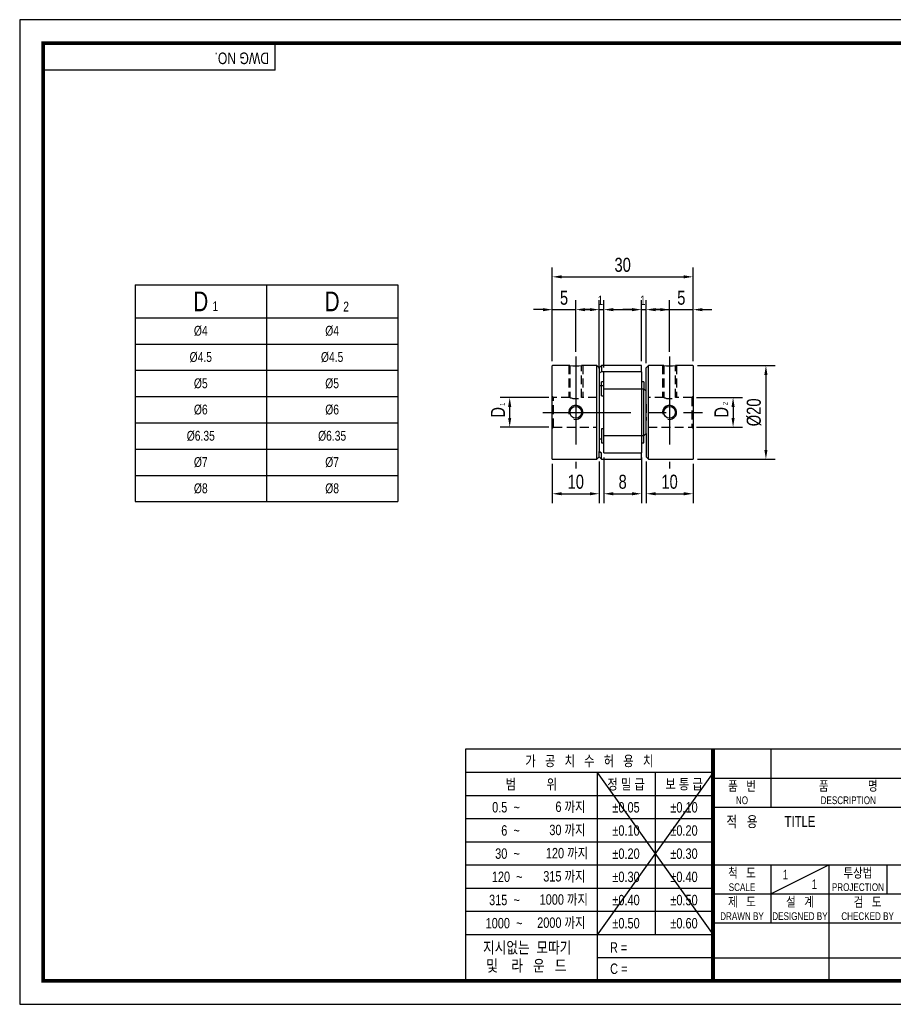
# Model space of a CAD drawing. Header units: millimetres. Extents: x 0 to 297, y 0 to 210.
# Tile 1 of 2: x 0 to 186, y 0 to 210. Entities that reach past the tile are written whole.
import ezdxf
from ezdxf.enums import TextEntityAlignment as Align

# ---------------------------------------------------------------- set-up
doc = ezdxf.new("R2010")
doc.units = ezdxf.units.MM
doc.header["$LTSCALE"] = 15
for name, pattern in [('CENTER', [2, 1.25, -0.25, 0.25, -0.25]), ('CENTER2', [1.125, 0.75, -0.125, 0.125, -0.125]), ('DASHED', [0.75, 0.5, -0.25]), ('HIDDEN', [0.375, 0.25, -0.125]), ('HIDDEN2', [0.1875, 0.125, -0.0625]), ('PHANTOM2', [1.25, 0.625, -0.125, 0.125, -0.125, 0.125, -0.125])]:
    doc.linetypes.add(name, pattern=pattern)
doc.layers.get('0').update_dxf_attribs({"linetype": 'CONTINUOUS'})
doc.layers.get('Defpoints').update_dxf_attribs({"linetype": 'CONTINUOUS'})
for name, color, linetype in [('BM', 2, 'CONTINUOUS'), ('C', 1, 'CENTER2'), ('CT', 1, 'CENTER'), ('D', 7, 'CONTINUOUS'), ('DIM', 7, 'CONTINUOUS'), ('H', 3, 'HIDDEN'), ('HD', 4, 'DASHED'), ('P', 4, 'PHANTOM2')]:
    doc.layers.add(name, color=color, linetype=linetype)
doc.styles.get("Standard").update_dxf_attribs({"font": 'Gulim.ttf', "width": 0.8, "height": 3})
doc.dimstyles.new('LIM', dxfattribs={"dimtxt": 2, "dimasz": 2, "dimexe": 2, "dimexo": 1, "dimgap": 1, "dimtad": 1, "dimdec": 3, "dimzin": 9, "dimdsep": 46, "dimtxsty": 'Standard', "dimcen": 3, "dimclrd": 1, "dimclre": 1, "dimadec": 0, "dimazin": 0, "dimtfac": 1, "dimtdec": 3, "dimtmove": 0, "dimatfit": 3, "dimfxl": 0, "dimtolj": 1, "dimtzin": 0, "dimarcsym": 0})

# ---------------------------------------------------------------- blocks, each defined once
blk = doc.blocks.new('*D30')
at = {"layer": 'Defpoints', "color": 0}
for p in [(118.55, 148.16), (118.55, 138.17), (113.55, 136.2)]:
    blk.add_point(p, dxfattribs=at)
at = {"layer": 'DIM', "color": 1, "lineweight": -2}
for p, q in [((113.55, 137.2), (113.55, 150.16)), ((118.55, 139.17), (118.55, 150.16)), ((111.55, 148.16), (109.55, 148.16)), ((113.55, 148.16), (118.55, 148.16)), ((120.55, 148.16), (122.55, 148.16))]:
    blk.add_line(p, q, dxfattribs=at)
at = {"layer": 'DIM', "color": 1}
for points in [[(111.55, 148.49), (111.55, 147.82), (113.55, 148.16)], [(120.55, 148.49), (120.55, 147.82), (118.55, 148.16)]]:
    blk.add_solid(points, dxfattribs=at)
at = {"layer": 'DIM', "color": 0, "insert": (116.05, 150.69), "char_height": 3, "attachment_point": 5}
blk.add_mtext('\\A1;5', dxfattribs=at)
blk = doc.blocks.new('*D31')
at = {"layer": 'Defpoints', "color": 0}
for p in [(143.55, 148.16), (138.55, 138.17), (143.55, 136.2)]:
    blk.add_point(p, dxfattribs=at)
at = {"layer": 'DIM', "color": 1, "lineweight": -2}
for p, q in [((138.55, 139.17), (138.55, 150.16)), ((143.55, 137.2), (143.55, 150.16)), ((136.55, 148.16), (134.55, 148.16)), ((138.55, 148.16), (143.55, 148.16)), ((145.55, 148.16), (147.55, 148.16))]:
    blk.add_line(p, q, dxfattribs=at)
at = {"layer": 'DIM', "color": 1}
for points in [[(136.55, 148.49), (136.55, 147.82), (138.55, 148.16)], [(145.55, 148.49), (145.55, 147.82), (143.55, 148.16)]]:
    blk.add_solid(points, dxfattribs=at)
at = {"layer": 'DIM', "color": 0, "insert": (141.05, 150.69), "char_height": 3, "attachment_point": 5}
blk.add_mtext('\\A1;5', dxfattribs=at)
blk = doc.blocks.new('*D32')
at = {"layer": 'Defpoints', "color": 0}
for p in [(143.55, 155.16), (113.55, 136.2), (143.55, 136.2)]:
    blk.add_point(p, dxfattribs=at)
at = {"layer": 'DIM', "color": 1, "lineweight": -2}
for p, q in [((113.55, 137.2), (113.55, 157.16)), ((143.55, 137.2), (143.55, 157.16)), ((115.55, 155.16), (141.55, 155.16))]:
    blk.add_line(p, q, dxfattribs=at)
at = {"layer": 'DIM', "color": 1}
for points in [[(115.55, 155.49), (115.55, 154.82), (113.55, 155.16)], [(141.55, 155.49), (141.55, 154.82), (143.55, 155.16)]]:
    blk.add_solid(points, dxfattribs=at)
at = {"layer": 'DIM', "color": 0, "insert": (128.55, 157.7), "char_height": 3, "attachment_point": 5}
blk.add_mtext('\\A1;30', dxfattribs=at)
blk = doc.blocks.new('*D33')
at = {"layer": 'Defpoints', "color": 0}
for p in [(113.55, 116.3), (123.55, 116.75), (123.55, 108.89)]:
    blk.add_point(p, dxfattribs=at)
at = {"layer": 'DIM', "color": 1, "lineweight": -2}
for p, q in [((123.55, 115.75), (123.55, 106.89)), ((113.55, 115.3), (113.55, 106.89)), ((115.55, 108.89), (121.55, 108.89))]:
    blk.add_line(p, q, dxfattribs=at)
at = {"layer": 'DIM', "color": 1}
for points in [[(115.55, 109.23), (115.55, 108.56), (113.55, 108.89)], [(121.55, 109.23), (121.55, 108.56), (123.55, 108.89)]]:
    blk.add_solid(points, dxfattribs=at)
at = {"layer": 'DIM', "color": 0, "insert": (118.55, 111.44), "char_height": 3, "attachment_point": 5}
blk.add_mtext('\\A1;10', dxfattribs=at)
blk = doc.blocks.new('*D34')
at = {"layer": 'Defpoints', "color": 0}
for p in [(124.55, 117.65), (132.55, 117.65), (132.55, 108.89)]:
    blk.add_point(p, dxfattribs=at)
at = {"layer": 'DIM', "color": 1, "lineweight": -2}
for p, q in [((124.55, 116.65), (124.55, 106.89)), ((132.55, 116.65), (132.55, 106.89)), ((126.55, 108.89), (130.55, 108.89))]:
    blk.add_line(p, q, dxfattribs=at)
at = {"layer": 'DIM', "color": 1}
for points in [[(126.55, 109.23), (126.55, 108.56), (124.55, 108.89)], [(130.55, 109.23), (130.55, 108.56), (132.55, 108.89)]]:
    blk.add_solid(points, dxfattribs=at)
at = {"layer": 'DIM', "color": 0, "insert": (128.55, 111.43), "char_height": 3, "attachment_point": 5}
blk.add_mtext('\\A1;8', dxfattribs=at)
blk = doc.blocks.new('*D35')
at = {"layer": 'Defpoints', "color": 0}
for p in [(133.55, 116.75), (143.55, 116.3), (143.55, 108.89)]:
    blk.add_point(p, dxfattribs=at)
at = {"layer": 'DIM', "color": 1, "lineweight": -2}
for p, q in [((133.55, 115.75), (133.55, 106.89)), ((143.55, 115.3), (143.55, 106.89)), ((135.55, 108.89), (141.55, 108.89))]:
    blk.add_line(p, q, dxfattribs=at)
at = {"layer": 'DIM', "color": 1}
for points in [[(135.55, 109.23), (135.55, 108.56), (133.55, 108.89)], [(141.55, 109.23), (141.55, 108.56), (143.55, 108.89)]]:
    blk.add_solid(points, dxfattribs=at)
at = {"layer": 'DIM', "color": 0, "insert": (138.55, 111.44), "char_height": 3, "attachment_point": 5}
blk.add_mtext('\\A1;10', dxfattribs=at)
blk = doc.blocks.new('*D36')
at = {"layer": 'Defpoints', "color": 0}
for p in [(143.3, 129.43), (143.3, 123.08), (152.09, 123.08)]:
    blk.add_point(p, dxfattribs=at)
at = {"layer": 'DIM', "color": 1, "lineweight": -2}
for p, q in [((144.3, 129.43), (154.09, 129.43)), ((152.09, 127.43), (152.09, 125.08)), ((144.3, 123.08), (154.09, 123.08))]:
    blk.add_line(p, q, dxfattribs=at)
at = {"layer": 'DIM', "color": 1}
for points in [[(151.76, 127.43), (152.42, 127.43), (152.09, 129.43)], [(151.76, 125.08), (152.42, 125.08), (152.09, 123.08)]]:
    blk.add_solid(points, dxfattribs=at)
at = {"layer": 'DIM', "color": 0, "insert": (149.59, 126.25), "char_height": 3, "attachment_point": 5, "rotation": 90}
blk.add_mtext('\\A1;D', dxfattribs=at)
blk = doc.blocks.new('*D37')
at = {"layer": 'Defpoints', "color": 0}
for p in [(143.5, 136.25), (143.5, 116.25), (159.09, 116.25)]:
    blk.add_point(p, dxfattribs=at)
at = {"layer": 'DIM', "color": 1, "lineweight": -2}
for p, q in [((144.5, 136.25), (161.09, 136.25)), ((159.09, 134.25), (159.09, 118.25)), ((144.5, 116.25), (161.09, 116.25))]:
    blk.add_line(p, q, dxfattribs=at)
at = {"layer": 'DIM', "color": 1}
for points in [[(158.76, 134.25), (159.42, 134.25), (159.09, 136.25)], [(158.76, 118.25), (159.42, 118.25), (159.09, 116.25)]]:
    blk.add_solid(points, dxfattribs=at)
at = {"layer": 'DIM', "color": 0, "insert": (156.55, 126.25), "char_height": 3, "attachment_point": 5, "rotation": 90}
blk.add_mtext('\\A1;%%C20', dxfattribs=at)
blk = doc.blocks.new('*D38')
at = {"layer": 'Defpoints', "color": 0}
for p in [(104.46, 129.43), (113.8, 129.43), (113.8, 123.08)]:
    blk.add_point(p, dxfattribs=at)
at = {"layer": 'DIM', "color": 1, "lineweight": -2}
for p, q in [((112.8, 129.43), (102.46, 129.43)), ((104.46, 125.08), (104.46, 127.43)), ((112.8, 123.08), (102.46, 123.08))]:
    blk.add_line(p, q, dxfattribs=at)
at = {"layer": 'DIM', "color": 1}
for points in [[(104.13, 127.43), (104.79, 127.43), (104.46, 129.43)], [(104.13, 125.08), (104.79, 125.08), (104.46, 123.08)]]:
    blk.add_solid(points, dxfattribs=at)
at = {"layer": 'DIM', "color": 0, "insert": (101.96, 126.25), "char_height": 3, "attachment_point": 5, "rotation": 90}
blk.add_mtext('\\A1;D', dxfattribs=at)

msp = doc.modelspace()

# ---------------------------------------------------------------- linework, layer by layer
for p, q in [((54.437, 199.2323), (54.437, 205)), ((54.437, 199.2323), (5, 199.2323)), ((24.6083, 153.4155), (80.6083, 153.4155)), ((24.6083, 153.4155), (24.6083, 107.2155)), ((80.6083, 153.4155), (80.6083, 107.2155)), ((95.0758, 54.437), (95.0758, 5)), ((147.8086, 54.437), (95.0758, 54.437)), ((292, 54.437), (147.8086, 54.437)), ((147.8086, 54.437), (147.8086, 5)), ((160.1679, 54.437), (160.1679, 42.0778)), ((147.8086, 49.4295), (95.0758, 49.4295)), ((147.8086, 49.4295), (123.0901, 14.8235)), ((123.0901, 49.4295), (147.8086, 14.8235)), ((123.0901, 49.4295), (123.0901, 5)), ((135.4493, 49.4295), (135.4493, 14.8235)), ((147.8086, 48.2574), (292, 48.2574)), ((147.8086, 44.4858), (95.0758, 44.4858)), ((147.8086, 42.0778), (292, 42.0778)), ((147.8086, 39.5421), (95.0758, 39.5421)), ((147.8086, 34.5984), (95.0758, 34.5984)), ((147.8086, 29.6547), (95.0758, 29.6547)), ((147.8086, 29.7185), (292, 29.7185)), ((160.1679, 23.5389), (172.5271, 29.7185)), ((160.1679, 29.7185), (160.1679, 17.3593)), ((172.5271, 29.7185), (172.5271, 5)), ((184.8864, 29.7185), (184.8864, 23.5389)), ((147.8086, 24.711), (95.0758, 24.711)), ((147.8086, 23.5389), (221.9642, 23.5389)), ((147.8086, 19.7673), (95.0758, 19.7673)), ((147.8086, 17.3593), (292, 17.3593)), ((147.8086, 14.8235), (95.0758, 14.8235)), ((147.8086, 9.8798), (123.0901, 9.8798)), ((147.8086, 9.8798), (221.9642, 9.8798))]:
    msp.add_line(p, q)
at = {"color": 4}
for p, q in [((52.6083, 153.4155), (52.6083, 107.2155)), ((24.6083, 146.4155), (80.6083, 146.4155))]:
    msp.add_line(p, q, dxfattribs=at)
at = {"color": 1}
for p, q in [((24.6083, 140.8155), (80.6083, 140.8155)), ((24.6083, 135.2155), (80.6083, 135.2155)), ((24.6083, 129.6155), (80.6083, 129.6155)), ((24.6083, 124.0155), (80.6083, 124.0155)), ((24.6083, 118.4155), (80.6083, 118.4155)), ((24.6083, 112.8155), (80.6083, 112.8155))]:
    msp.add_line(p, q, dxfattribs=at)
at = {"color": 0}
msp.add_line((24.6083, 107.2155), (80.6083, 107.2155), dxfattribs=at)
msp.add_lwpolyline([(297, 210), (0, 210), (0, 0), (297, 0)], close=True)
msp.add_lwpolyline([(292, 205, 0.8, 0.8, 0), (5, 205, 0.8, 0.8, 0), (5, 5, 0.8, 0.8, 0), (292, 5, 0.8, 0.8, 0)], format="xyseb", close=True)
at = {"const_width": 0.824}
msp.add_lwpolyline([(147.8086, 5), (147.8086, 54.437)], dxfattribs=at)
at = {"layer": 'BM', "linetype": 'Continuous'}
for p, q in [((113.5507, 116.3019), (113.5507, 136.2019)), ((117.3008, 136.2519), (113.6007, 136.2519)), ((123.0507, 136.2519), (119.7967, 136.2519)), ((123.5507, 135.7519), (123.0507, 136.2519)), ((123.0507, 116.2519), (123.0507, 136.2519)), ((124.0507, 136.2519), (123.5507, 135.7519)), ((123.5507, 135.7519), (123.5507, 134.6118)), ((124.0507, 134.9122), (123.5507, 134.6118)), ((123.5507, 134.6118), (123.5507, 117.892)), ((132.5007, 136.2519), (124.0507, 136.2519)), ((124.0507, 136.2519), (124.0507, 134.9122)), ((132.5007, 134.9122), (124.0507, 134.9122)), ((124.5507, 131.2519), (124.5507, 134.8544)), ((132.5007, 134.9044), (124.6007, 134.9044)), ((132.5507, 134.9117), (132.5507, 136.2019)), ((132.5507, 134.9117), (132.5507, 134.8544)), ((132.5507, 134.8544), (132.5507, 131.2519)), ((134.0507, 136.2519), (133.5507, 135.7519)), ((133.5507, 130.7644), (133.5507, 135.7519)), ((137.3047, 136.2519), (134.0507, 136.2519)), ((134.0507, 116.2519), (134.0507, 136.2519)), ((143.5007, 136.2519), (139.8005, 136.2519)), ((143.5507, 136.2019), (143.5507, 116.3019)), ((133.0507, 132.7519), (132.5507, 132.7519)), ((133.0507, 132.7519), (133.0507, 131.2019)), ((123.5507, 131.9841), (124.5507, 131.9841)), ((124.0507, 129.7519), (124.0507, 131.9841)), ((124.5507, 131.1519), (124.5507, 131.2519)), ((124.5507, 121.3519), (124.5507, 131.1519)), ((133.0764, 131.2019), (124.6007, 131.2019)), ((132.5507, 131.2519), (132.5507, 131.2019)), ((133.0507, 121.3273), (133.0507, 131.1765)), ((133.1256, 131.1773), (133.5507, 130.7644)), ((133.5507, 121.7394), (133.5507, 130.7644)), ((124.0507, 129.7519), (124.5507, 129.7519)), ((124.0507, 122.7519), (124.0507, 119.7519)), ((124.5507, 122.7519), (124.0507, 122.7519)), ((124.0507, 120.5197), (123.5507, 120.5197)), ((124.0507, 119.7519), (124.5507, 119.7519)), ((124.5507, 121.2519), (124.5507, 121.3519)), ((124.5507, 117.6494), (124.5507, 121.2519)), ((124.6007, 121.3019), (133.0765, 121.3019)), ((132.5507, 121.3019), (132.5507, 121.2519)), ((132.5507, 121.2519), (132.5507, 117.6494)), ((132.5507, 119.7519), (133.0507, 119.7519)), ((133.0507, 119.7519), (133.0507, 121.3019)), ((133.5507, 121.7394), (133.1256, 121.3265)), ((133.5507, 121.7394), (133.5507, 116.7519)), ((123.5507, 117.892), (123.9758, 117.6352)), ((123.5507, 116.7519), (123.5507, 117.892)), ((132.5507, 117.6494), (132.5507, 117.5921)), ((113.6007, 116.2519), (123.0507, 116.2519)), ((123.0507, 116.2519), (123.5507, 116.7519)), ((123.5507, 116.7519), (124.0507, 116.2519)), ((124.0507, 116.2519), (124.0507, 117.5486)), ((124.0507, 116.2519), (132.5007, 116.2519)), ((124.6007, 117.5994), (132.5007, 117.5994)), ((132.5507, 116.3019), (132.5507, 117.5921)), ((133.5507, 116.7519), (134.0507, 116.2519)), ((134.0507, 116.2519), (143.5007, 116.2519))]:
    msp.add_line(p, q, dxfattribs=at)
at = {"layer": 'BM'}
for p, q in [((124.0507, 131.9841), (124.0507, 132.7519)), ((124.5507, 132.7519), (124.0507, 132.7519)), ((132.5507, 131.2019), (132.5507, 128.0719)), ((132.5507, 128.0719), (132.5507, 124.4319)), ((132.5507, 124.4319), (132.5507, 121.3019))]:
    msp.add_line(p, q, dxfattribs=at)
at = {"layer": 'BM', "linetype": 'HIDDEN2'}
for p, q in [((124.6007, 131.2019), (124.5572, 131.2019)), ((133.0507, 131.2019), (133.0507, 131.1765)), ((133.0765, 131.2019), (133.0764, 131.2019)), ((133.5507, 128.0172), (133.5507, 124.4866)), ((133.0507, 121.3019), (133.0507, 121.3273)), ((123.9758, 117.6352), (123.5507, 117.892))]:
    msp.add_line(p, q, dxfattribs=at)
at = {"layer": 'BM'}
for centre in [(118.5507, 126.2519), (138.5507, 126.2519)]:
    msp.add_circle(centre, 1.25, dxfattribs=at)
at = {"layer": 'BM', "linetype": 'Continuous'}
for centre, radius, start, end in [((113.6007, 136.2019), 0.05, 90, 180), ((118.5507, 146.1711), 9.9977, 262.817311, 277.181573), ((124.6007, 134.8544), 0.05, 90, 180), ((132.5007, 136.2019), 0.05, 0, 90), ((132.5179, 133.9908), 0.9215, 87.964266, 91.073162), ((132.5007, 134.8544), 0.05, 0, 90), ((138.5506, 146.1711), 9.9977, 262.818427, 277.182689), ((143.5007, 136.2019), 0.05, 0, 90), ((124.6007, 121.3519), 0.05, 180, 270), ((124.6007, 117.6494), 0.05, 180, 270), ((132.5007, 117.6494), 0.05, 270, 0), ((113.6007, 116.3019), 0.05, 180, 270), ((132.5007, 116.3019), 0.05, 270, 0), ((143.5007, 116.3019), 0.05, 270, 0)]:
    msp.add_arc(centre, radius, start, end, dxfattribs=at)
at = {"layer": 'BM', "color": 1}
for centre in [(118.5507, 126.2519), (138.5507, 126.2519)]:
    msp.add_arc(centre, 1.5, 255, 195, dxfattribs=at)
at = {"layer": 'BM', "linetype": 'HIDDEN2'}
msp.add_open_spline([(124.5507, 131.1954), (124.5507, 131.1976), (124.5513, 131.1992), (124.5524, 131.2003), (124.5535, 131.2014), (124.5552, 131.2019), (124.5571, 131.2019), (124.5571, 131.2019), (124.5572, 131.2019), (124.5572, 131.2019)], degree=3, knots=[0, 0, 0, 0, 0.13989198, 0.13989198, 0.13989198, 0.278628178, 0.278628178, 0.278628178, 0.280978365, 0.280978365, 0.280978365, 0.280978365], dxfattribs=at)
at = {"layer": 'BM', "linetype": 'Continuous'}
for points, knots in [([(133.1256, 131.1773), (133.1201, 131.1828), (133.1142, 131.1874), (133.1082, 131.1911), (133.1011, 131.1956), (133.0937, 131.1989), (133.0867, 131.2005), (133.0805, 131.202), (133.0744, 131.2024), (133.069, 131.2012), (133.0651, 131.2003), (133.0615, 131.1987), (133.0585, 131.1961), (133.0562, 131.1941), (133.0542, 131.1915), (133.0529, 131.1882), (133.0517, 131.1855), (133.051, 131.1823), (133.0507, 131.1788), (133.0507, 131.1781), (133.0507, 131.1773), (133.0507, 131.1765)], [0, 0, 0, 0, 0.19256802, 0.19256802, 0.19256802, 0.42617616, 0.42617616, 0.42617616, 0.63058451, 0.63058451, 0.63058451, 0.77446704, 0.77446704, 0.77446704, 0.88565948, 0.88565948, 0.88565948, 0.97996725, 0.97996725, 0.97996725, 1, 1, 1, 1]), ([(133.0507, 121.3273), (133.0507, 121.3234), (133.0513, 121.3198), (133.0524, 121.3167), (133.0535, 121.3137), (133.0552, 121.3111), (133.0571, 121.3091), (133.0598, 121.3062), (133.0633, 121.3043), (133.067, 121.3031), (133.0721, 121.3016), (133.0779, 121.3016), (133.0838, 121.3026), (133.0912, 121.304), (133.0991, 121.3072), (133.1068, 121.3118), (133.1132, 121.3157), (133.1196, 121.3206), (133.1256, 121.3265)], [0, 0, 0, 0, 0.10146496, 0.10146496, 0.10146496, 0.20210203, 0.20210203, 0.20210203, 0.34429332, 0.34429332, 0.34429332, 0.54193812, 0.54193812, 0.54193812, 0.79203087, 0.79203087, 0.79203087, 1, 1, 1, 1]), ([(124.0507, 117.5486), (124.0507, 117.5508), (124.0501, 117.5535), (124.0489, 117.5565), (124.0478, 117.5595), (124.0462, 117.5629), (124.0442, 117.5663), (124.0415, 117.5711), (124.0381, 117.5761), (124.0344, 117.581), (124.0293, 117.5878), (124.0235, 117.5945), (124.0176, 117.6007), (124.0101, 117.6085), (124.0022, 117.6158), (123.9945, 117.622), (123.9881, 117.6271), (123.9817, 117.6317), (123.9758, 117.6352)], [0, 0, 0, 0, 0.10146496, 0.10146496, 0.10146496, 0.20210203, 0.20210203, 0.20210203, 0.34429332, 0.34429332, 0.34429332, 0.54193812, 0.54193812, 0.54193812, 0.79203087, 0.79203087, 0.79203087, 1, 1, 1, 1])]:
    msp.add_open_spline(points, degree=3, knots=knots, dxfattribs=at)
at = {"layer": 'C'}
msp.add_line((147.8086, 49.4295), (147.8086, 49.3961), dxfattribs=at)
at = {"layer": 'CT'}
for p, q in [((118.5506, 138.1734), (118.5506, 114.2519)), ((138.5507, 138.1734), (138.5507, 114.2519)), ((111.5507, 126.2519), (145.5507, 126.2519))]:
    msp.add_line(p, q, dxfattribs=at)
at = {"layer": 'DIM', "color": 1}
for p, q in [((123.5507, 135.6118), (123.5507, 150.1581)), ((124.5507, 135.8544), (124.5507, 150.1581)), ((132.5507, 137.2019), (132.5507, 150.1581)), ((133.5507, 136.7519), (133.5507, 150.1581)), ((121.5507, 148.1581), (119.5507, 148.1581)), ((123.5507, 148.1581), (124.5507, 148.1581)), ((126.5507, 148.1581), (131.0269, 148.1581)), ((130.5507, 148.1581), (128.5507, 148.1581)), ((132.5507, 148.1581), (133.5507, 148.1581)), ((135.5507, 148.1581), (140.0269, 148.1581))]:
    msp.add_line(p, q, dxfattribs=at)
for points in [[(121.5507, 148.4914), (121.5507, 147.8247), (123.5507, 148.1581)], [(126.5507, 148.4914), (126.5507, 147.8247), (124.5507, 148.1581)], [(130.5507, 148.4914), (130.5507, 147.8247), (132.5507, 148.1581)], [(135.5507, 148.4914), (135.5507, 147.8247), (133.5507, 148.1581)]]:
    msp.add_solid(points, dxfattribs=at)
at = {"layer": 'H'}
msp.add_line((147.8086, 49.3128), (147.8086, 49.2711), dxfattribs=at)
at = {"layer": 'HD', "color": 1, "linetype": 'HIDDEN2'}
for p, q in [((117.0507, 136.2519), (117.0507, 129.4269)), ((120.0507, 136.2519), (120.0507, 129.4269)), ((137.0507, 136.2519), (137.0507, 129.4269)), ((140.0507, 136.2519), (140.0507, 129.4269))]:
    msp.add_line(p, q, dxfattribs=at)
at = {"layer": 'HD', "linetype": 'HIDDEN2'}
for p, q in [((117.3007, 136.2519), (117.3007, 129.4251)), ((119.8007, 129.4254), (119.8007, 136.2519)), ((137.3007, 136.2519), (137.3007, 129.4254)), ((139.8007, 129.4251), (139.8007, 136.2519)), ((113.8007, 129.4269), (113.5507, 129.6769)), ((117.3051, 129.4269), (113.8007, 129.4269)), ((113.8007, 123.0769), (113.8007, 129.4269)), ((123.0507, 129.4269), (119.7969, 129.4269)), ((137.3044, 129.4269), (134.0507, 129.4269)), ((143.3007, 129.4269), (139.7963, 129.4269)), ((143.5507, 129.6769), (143.3007, 129.4269)), ((143.3007, 129.4269), (143.3007, 123.0769)), ((113.5507, 122.8269), (113.8007, 123.0769)), ((113.8007, 123.0769), (123.0507, 123.0769)), ((134.0507, 123.0769), (143.3007, 123.0769)), ((143.3007, 123.0769), (143.5507, 122.8269))]:
    msp.add_line(p, q, dxfattribs=at)
for centre, start, end in [((118.5507, 132.3333), 246.729672, 293.269484), ((138.5507, 132.3333), 246.730516, 293.270328)]:
    msp.add_arc(centre, 3.1638, start, end, dxfattribs=at)
at = {"layer": 'P'}
msp.add_line((147.8086, 49.221), (147.8086, 49.1627), dxfattribs=at)

# ---------------------------------------------------------------- texts
at = {"color": 0}
for s, insert, char_height, width, attachment_point in [('D', (38.6083, 149.9155), 4.2, 28, 5), ('D', (66.6083, 149.9155), 4.2, 28, 5), ('1', (41.1041, 149.9404), 2.1, 6.3, 1), ('2', (68.9745, 149.8599), 2.1, 3.36, 1), ('%%c4', (38.6083, 143.6155), 2.1, 28, 5), ('%%c4', (66.6083, 143.6155), 2.1, 28, 5), ('%%c4.5', (38.6083, 138.0155), 2.1, 28, 5), ('%%c4.5', (66.6083, 138.0155), 2.1, 28, 5), ('%%c5', (38.6083, 132.4155), 2.1, 28, 5), ('%%c5', (66.6083, 132.4155), 2.1, 28, 5), ('%%c6', (38.6083, 126.8155), 2.1, 28, 5), ('%%c6', (66.6083, 126.8155), 2.1, 28, 5), ('%%c6.35', (38.6083, 121.2155), 2.1, 28, 5), ('%%c6.35', (66.6083, 121.2155), 2.1, 28, 5), ('%%c7', (38.6083, 115.6155), 2.1, 28, 5), ('%%c7', (66.6083, 115.6155), 2.1, 28, 5), ('%%c8', (38.6083, 110.0155), 2.1, 28, 5), ('%%c8', (66.6083, 110.0155), 2.1, 28, 5)]:
    msp.add_mtext(s, dxfattribs=dict(at, insert=insert, char_height=char_height, width=width, attachment_point=attachment_point))
at = {"layer": 'D', "width": 0.8}
msp.add_text('DWG NO.', height=2.47185, rotation=180, dxfattribs=at).set_placement((53.1681, 203.0007))
for s, height, p in [('가   공   치   수   허   용   치', 2.224667, (121.4422, 51.9333)), ('범          위', 2.224667, (109.0829, 46.9576)), ('정 밀 급', 2.22467, (129.2697, 46.9576)), ('보 통 급', 2.22467, (141.629, 46.9576)), ('품   번', 2.05988, (153.9882, 46.6095)), ('품              명', 2.059877, (176.6469, 46.6095)), ('NO', 1.6479, (153.9882, 43.5197)), ('DESCRIPTION', 1.647902, (176.6469, 43.5197)), ('%%p0.05', 2.22467, (129.2697, 42.0139)), ('%%p0.10', 2.22467, (141.629, 42.0139)), ('적   용', 2.30706, (153.9882, 38.988)), ('TITLE', 2.30706, (166.3475, 38.988)), ('%%p0.10', 2.22467, (129.2697, 37.0702)), ('%%p0.20', 2.22467, (141.629, 37.0702)), ('%%p0.20', 2.22467, (129.2697, 32.1265)), ('%%p0.30', 2.22467, (141.629, 32.1265)), ('척   도', 2.05988, (153.9882, 28.0706)), ('투상법', 2.05988, (178.7068, 28.0706)), ('%%p0.30', 2.22467, (129.2697, 27.1828)), ('%%p0.40', 2.22467, (141.629, 27.1828)), ('1', 2.0599, (163.2577, 27.6586)), ('SCALE', 1.6479, (153.9882, 24.9808)), ('1', 2.0599, (169.4373, 25.5988)), ('PROJECTION', 1.6479, (178.7068, 24.9808)), ('%%p0.40', 2.22467, (129.2697, 22.2391)), ('%%p0.50', 2.22467, (141.629, 22.2391)), ('제   도', 2.05988, (153.9882, 21.891)), ('설   계', 2.05988, (166.3475, 21.891)), ('검   도', 2.05988, (180.7666, 21.891)), ('%%p0.50', 2.22467, (129.2697, 17.2954)), ('%%p0.60', 2.22467, (141.629, 17.2954))]:
    msp.add_text(s, height=height, dxfattribs=at).set_placement(p, align=Align.MIDDLE)
for s, height, p in [('DRAWN BY', 1.6479, (153.9882, 17.9772)), ('DESIGNED BY', 1.647902, (166.3475, 17.9772)), ('CHECKED BY', 1.6479, (180.7666, 17.9772))]:
    msp.add_text(s, height=height, dxfattribs=at).set_placement(p, align=Align.CENTER)
at = {"layer": 'D', "linetype": 'ByBlock', "width": 0.8}
for s, height, p in [('지시없는  모따기', 2.47185, (98.783, 10.8675)), ('및    라   운   드', 2.471852, (99.4623, 6.9968))]:
    msp.add_text(s, height=height, dxfattribs=at).set_placement(p)
at = {"layer": 'D', "width": 0.8}
for s, p in [('R = ', (125.8389, 10.9999)), ('C = ', (125.878, 6.4776))]:
    msp.add_text(s, height=2.22467, dxfattribs=at).set_placement(p)
at = {"layer": 'D', "char_height": 2.22467, "attachment_point": 6}
for s, insert, width in [('0.5  ~', (106.6111, 42.0139), 8.231062), ('6 까지', (120.6182, 42.0139), 9.803532), ('6  ~', (106.6111, 37.0702), 8.231022), ('30 까지', (120.6182, 37.0702), 9.803491), ('120 까지', (121.1758, 32.1265), 12.652424), ('30  ~', (106.6111, 32.1265), 8.231022), ('120  ~', (107.1976, 27.1828), 8.937991), ('315 까지', (120.6182, 27.1828), 12.097781), ('315  ~', (106.6111, 22.2391), 9.885083), ('1000 까지', (121.1426, 22.2391), 13.382285), ('2000 까지', (120.6182, 17.2954), 12.974319), ('1000  ~', (107.1704, 17.2954), 14.528725)]:
    msp.add_mtext(s, dxfattribs=dict(at, insert=insert, width=width))
at = {"layer": 'DIM', "char_height": 2, "attachment_point": 5}
for insert in [(123.8061, 150.1581), (132.8494, 150.1581)]:
    msp.add_mtext('\\A1;1', dxfattribs=dict(at, insert=insert))
at = {"layer": 'DIM', "char_height": 1, "attachment_point": 1, "rotation": 90}
for s, insert, width in [('1', (102.3718, 127.6279), 11.9), ('2', (149.9259, 127.7733), 14.9)]:
    msp.add_mtext(s, dxfattribs=dict(at, insert=insert, width=width))

# ---------------------------------------------------------------- dimensions: what is measured, and where the dimension line sits
at = {"layer": 'DIM'}
for base, p1, p2, picture, middle in [((143.5507, 155.1581), (113.5507, 136.2019), (143.5507, 136.2019), '*D32', (128.5507, 157.696)), ((118.5506, 148.1581), (113.5507, 136.2019), (118.5506, 138.1734), '*D30', (116.0507, 150.694)), ((143.5507, 148.1581), (138.5507, 138.1734), (143.5507, 136.2019), '*D31', (141.0507, 150.694)), ((132.5507, 108.8932), (124.5507, 117.6494), (132.5507, 117.6494), '*D34', (128.5507, 111.4312)), ((123.5507, 108.8932), (113.5507, 116.3019), (123.5507, 116.7519), '*D33', (118.5507, 111.4352)), ((143.5507, 108.8932), (133.5507, 116.7519), (143.5507, 116.3019), '*D35', (138.5507, 111.4352))]:
    dim = msp.add_linear_dim(base=base, p1=p1, p2=p2, dimstyle='LIM', dxfattribs=at)
    dim.commit()
    dim.dimension.update_dxf_attribs({"geometry": picture, "text_midpoint": middle})
for base, p1, p2, text, picture, middle in [((159.0902, 116.2519), (143.5007, 136.2519), (143.5007, 116.2519), '%%C<>', '*D37', (156.5523, 126.2519)), ((104.4611, 129.4269), (113.8007, 123.0769), (113.8007, 129.4269), 'D', '*D38', (101.9591, 126.2519)), ((152.0902, 123.0769), (143.3007, 129.4269), (143.3007, 123.0769), 'D', '*D36', (149.5883, 126.2519))]:
    dim = msp.add_linear_dim(base=base, p1=p1, p2=p2, angle=90, text=text, dimstyle='LIM', dxfattribs=at)
    dim.commit()
    dim.dimension.update_dxf_attribs({"geometry": picture, "text_midpoint": middle})

doc.saveas('drawing.dxf')
